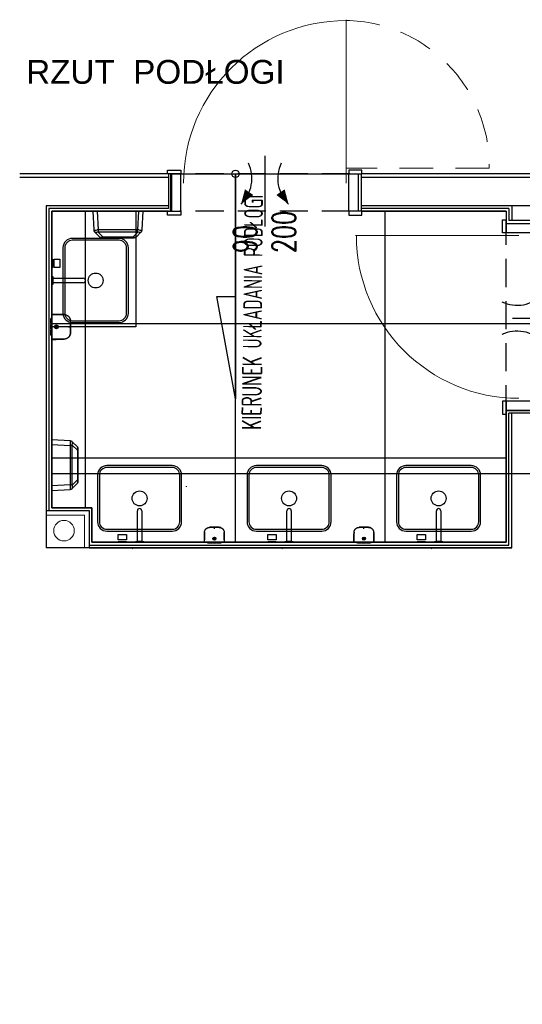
# Model space of a CAD drawing. Header units: centimetres. Extents: x -15121 to 30567, y -60641 to 0.
# Tile 247 of 256: x 11241 to 11510, y -25695 to -25169. Entities that reach past the tile are written whole.
import ezdxf
from ezdxf.enums import TextEntityAlignment as Align

# ---------------------------------------------------------------- set-up
doc = ezdxf.new("R2010")
doc.units = ezdxf.units.CM
doc.header["$LTSCALE"] = 60
doc.linetypes.add('( Dashed )', pattern=[0.75, 0.5, -0.25])
doc.linetypes.add('DP', pattern=[0.5, 0.3, -0.2])
doc.layers.add('A tabelka ogólna 25', color=7, linetype='Continuous', lineweight=20)
doc.layers.add('opisy', color=1, linetype='Continuous', lineweight=15)
for name, color, linetype in [('A-----SZ', 8, 'Continuous'), ('AIKA podłoga wc cała', 2, 'Continuous'), ('AIKA sanitariaty', 7, 'Continuous'), ('AIKA TYNK', 5, 'Continuous'), ('AIKA widokowe', 7, 'Continuous'), ('AIKA wymiarowanie gnaizdka rzut lobby', 7, 'Continuous'), ('AIKA ŚCIANA', 8, 'Continuous')]:
    doc.layers.add(name, color=color, linetype=linetype)
doc.styles.add('Annotative', font='arial.ttf')
doc.styles.add('RomanS', font='romans.shx')

# ---------------------------------------------------------------- blocks, each defined once
blk = doc.blocks.new('SL umywalka 45')
at = {"layer": 'AIKA sanitariaty'}
for points in [[(-17.5, -17.5), (17.5, -17.5, 0.414214), (22.5, -12.5), (22.5, 12.5, 0.414214), (17.5, 17.5), (-17.5, 17.5, 0.414214), (-22.5, 12.5), (-22.5, -12.5, 0.414214)], [(-17.5, -16.5), (17.5, -16.5, 0.414214), (21.5, -12.5), (21.5, 12.5, 0.414214), (17.5, 16.5), (-17.5, 16.5, 0.414214), (-21.5, 12.5), (-21.5, -12.5, 0.414214)]]:
    blk.add_lwpolyline(points, format="xyb", close=True, dxfattribs=at)
blk.add_circle((0, 0), 4, dxfattribs=at)
blk = doc.blocks.new('SL dozownik góra')
at = {"layer": 'AIKA widokowe'}
for p, q in [((-9.48, -0.03), (-9.48, 0.01)), ((-9.38, -0.03), (-9.38, 0.01)), ((-9.26, 0.01), (-9.37, 0.01)), ((-9.28, 0.21), (-8.58, 0.21)), ((-8.58, 0.11), (-9.28, 0.11)), ((-9.15, 0.11), (-9.15, -0.03)), ((-8.88, 0.45), (-8.88, 0.51)), ((-8.88, 0.51), (-6.38, 0.51)), ((-8.88, 0.45), (-8.88, 0.24)), ((-8.88, 0.21), (-8.88, 0.24)), ((-8.83, -0.03), (-8.83, 0.11)), ((-8.58, 0.21), (-8.48, 0.21)), ((-8.48, 0.11), (-8.58, 0.11)), ((-8.48, 0.21), (-8.38, 0.21)), ((-8.48, 0.11), (-8.48, 0.21)), ((-8.38, 0.11), (-8.48, 0.11)), ((-8.38, 0.21), (-6.58, 0.21)), ((-8.38, 0.11), (-6.58, 0.11)), ((-6.63, 0.11), (-6.63, -0.04)), ((-6.63, 0.11), (-6.63, 0.11)), ((-6.58, 0.21), (-6.48, 0.21)), ((-6.48, 0.11), (-6.58, 0.11)), ((-6.48, 0.21), (-6.38, 0.21)), ((-6.48, 0.21), (-6.48, 0.11)), ((-6.38, 0.11), (-6.48, 0.11)), ((-6.38, 0.51), (-6.38, 0.45)), ((-6.38, 0.45), (-6.38, 0.24)), ((-6.38, 0.24), (-6.38, 0.21)), ((-6.38, 0.21), (-5.75, 0.21)), ((-5.75, 0.11), (-6.38, 0.11)), ((-6.13, 0.11), (-6.13, 0.1)), ((-6.13, 0.11), (-6.13, 0.11)), ((-6.13, 0.1), (-5.72, 0.1)), ((-5.88, 0.45), (-5.88, 0.51)), ((-5.88, 0.51), (-3.38, 0.51)), ((-5.88, 0.45), (-5.88, 0.24)), ((-5.88, 0.21), (-5.88, 0.24)), ((-3.63, 0.21), (-5.75, 0.21)), ((-5.68, 0.08), (-5.57, -0.03)), ((-5.43, -0.03), (-5.61, 0.15)), ((-4.71, 0.11), (-5.57, 0.11)), ((-5.56, 0.1), (-4.93, 0.1)), ((-4.93, 0.1), (-4.93, 0.11)), ((-4.93, 0.11), (-4.93, 0.11)), ((-4.66, 0.16), (-4.85, -0.03)), ((-3.63, 0.11), (-4.31, 0.11)), ((-3.13, 0.1), (-4.3, 0.1)), ((-3.63, 0.21), (-3.43, 0.21)), ((-3.43, 0.11), (-3.63, 0.11)), ((-3.43, 0.21), (-3.23, 0.21)), ((-3.43, 0.11), (-3.43, 0.21)), ((-3.23, 0.11), (-3.43, 0.11)), ((-3.38, 0.51), (-3.38, 0.45)), ((-3.38, 0.45), (-3.38, 0.24)), ((-3.38, 0.24), (-3.38, 0.21)), ((-3.23, 0.21), (-2.88, 0.21)), ((-2.88, 0.11), (-3.23, 0.11)), ((-3.13, 0.11), (-3.13, 0.1)), ((-3.13, 0.11), (-3.13, 0.11)), ((-2.88, 0.45), (-2.88, 0.51)), ((-2.88, 0.51), (-0.38, 0.51)), ((-2.88, 0.45), (-2.88, 0.24)), ((-2.88, 0.21), (-2.88, 0.24)), ((-2.88, 0.21), (-2.78, 0.21)), ((-2.88, 0.11), (-2.78, 0.11)), ((-2.78, 0.21), (-2.68, 0.21)), ((-2.78, 0.21), (-2.78, 0.11)), ((-2.78, 0.11), (-2.68, 0.11)), ((-0.88, 0.21), (-2.68, 0.21)), ((-0.88, 0.11), (-2.68, 0.11)), ((-2.63, 0.11), (-2.63, -0.04)), ((-2.63, 0.11), (-2.63, 0.11)), ((-0.88, 0.21), (-0.78, 0.21)), ((-0.88, 0.11), (-0.78, 0.11)), ((-0.78, 0.21), (-0.68, 0.21)), ((-0.78, 0.11), (-0.78, 0.21)), ((-0.78, 0.11), (-0.68, 0.11)), ((-0.68, 0.21), (0.02, 0.21)), ((0.02, 0.11), (-0.68, 0.11)), ((-0.43, 0.11), (-0.43, -0.03)), ((-0.38, 0.51), (-0.38, 0.45)), ((-0.38, 0.45), (-0.38, 0.24)), ((-0.38, 0.24), (-0.38, 0.21)), ((-0.11, 0.11), (-0.11, -0.03)), ((0.11, 0.01), (0, 0.01)), ((0.12, 0.01), (0.12, -0.03)), ((0.22, 0.01), (0.22, -0.03)), ((-11.26, -4.31), (-11.26, -4.31)), ((-11.24, -5.15), (-11.24, -5.15)), ((-4.75, -2.24), (-4.75, -2.09)), ((-4.5, -2.09), (-4.75, -2.09)), ((-4.75, -2.26), (-4.75, -2.24)), ((-4.75, -2.73), (-4.75, -2.71)), ((-4.75, -2.89), (-4.75, -2.73)), ((-4.5, -2.89), (-4.75, -2.89)), ((-4.5, -2.24), (-4.5, -2.09)), ((-4.5, -2.24), (-4.5, -2.26)), ((-4.5, -2.71), (-4.5, -2.73)), ((-4.5, -2.89), (-4.5, -2.73)), ((1.98, -5.15), (1.98, -5.15)), ((2, -4.31), (2, -4.31)), ((-11.21, -6.37), (-11.21, -6.52)), ((-11.21, -6.38), (-11.21, -6.5))]:
    blk.add_line(p, q, dxfattribs=at)
for radius in [1, 0.9, 0.625, 0.575]:
    blk.add_circle((-4.63, -2.49), radius, dxfattribs=at)
for centre, radius, start, end in [((-9.28, 0.01), 0.2, 90, 180), ((-9.28, 0.01), 0.1, 90, 180), ((-9.37, 0), 0.009, 90, 180), ((-9.26, 0), 0.009, 0, 90), ((-5.75, 0.01), 0.2, 45, 90), ((-5.75, 0.01), 0.1, 45, 90), ((-4.59, 0.09), 0.1, 85.8328, 135), ((-4.63, -0.46), 0.65, 42.186, 85.8328), ((0, 0), 0.009, 90, 180), ((0.02, 0.01), 0.2, 0, 90), ((0.02, 0.01), 0.1, 0, 90), ((0.11, 0), 0.009, 0, 90), ((-11.24, -4.31), 0.02, 182.1155, 232.6601), ((-11.22, -5.15), 0.02, 141.303, 181.3577), ((-4.63, -2.49), 0.275, 117.0357, 242.9643), ((-4.63, -2.49), 0.256, 60.7941, 119.2059), ((-4.63, -2.49), 0.256, 240.7941, 299.2059), ((-4.63, -2.49), 0.275, 297.0357, 62.9643), ((1.96, -5.15), 0.02, 358.8409, 39.0533), ((1.98, -4.31), 0.02, 307.0927, 359.643), ((-7.68, -6.49), 3.52, 180.5, 180.9111), ((-1.57, -6.49), 3.52, 356.2472, 359.5), ((-1.57, -6.49), 3.52, 356.0961, 359.4538)]:
    blk.add_arc(centre, radius, start, end, dxfattribs=at)
for points, degree in [([(-11.35, -0.03), (-11.35, -0.03), (-11.27, -0.03)], 2), ([(-10.88, -0.04), (-11.01, -0.03), (-11.13, -0.03), (-11.26, -0.03)], 3), ([(-10.29, -0.03), (-7.46, -0.03), (-4.63, -0.03)], 2), ([(-4.63, -0.03), (-1.8, -0.03), (1.03, -0.03)], 2), ([(2, -0.03), (1.87, -0.03), (1.75, -0.03), (1.63, -0.04)], 3), ([(2.02, -0.03), (2.09, -0.03), (2.09, -0.03)], 2), ([(-0.02, -9.7), (0, -9.69), (0.01, -9.69), (0.03, -9.68)], 3)]:
    blk.add_open_spline(points, degree=degree, dxfattribs=at)
for points, knots in [([(-11.35, -0.03), (-11.35, -0.27), (-11.33, -0.75), (-11.32, -1.44), (-11.31, -2.07), (-11.29, -2.65), (-11.28, -3.16), (-11.27, -3.62), (-11.26, -4), (-11.26, -4.22), (-11.26, -4.31)], [0, 0, 0, 0, 0.174298, 0.335211, 0.482738, 0.616879, 0.737634, 0.845004, 0.938988, 1, 1, 1, 1]), ([(-11.27, -0.03), (-11.27, -0.03), (-11.27, -0.03), (-11.26, -0.03), (-11.26, -0.03), (-11.25, -0.03), (-11.24, -0.03), (-11.22, -0.03), (-11.22, -0.03), (-11.21, -0.03), (-11.2, -0.03), (-11.18, -0.03), (-11.17, -0.03), (-11.14, -0.03), (-11.12, -0.03), (-11.09, -0.03), (-11.07, -0.03), (-11.04, -0.03), (-11.04, -0.03), (-11.03, -0.03), (-11.01, -0.03), (-10.99, -0.03), (-10.96, -0.03), (-10.91, -0.03), (-10.86, -0.03), (-10.82, -0.03), (-10.81, -0.03), (-10.79, -0.03), (-10.78, -0.03), (-10.77, -0.03), (-10.76, -0.03), (-10.73, -0.03), (-10.7, -0.03), (-10.64, -0.03), (-10.61, -0.03), (-10.55, -0.03), (-10.52, -0.03), (-10.48, -0.03), (-10.47, -0.03), (-10.45, -0.03), (-10.43, -0.03), (-10.4, -0.03), (-10.36, -0.03), (-10.32, -0.03), (-10.29, -0.03)], [0, 0, 0, 0, 0.0625, 0.0625, 0.125, 0.125, 0.1875, 0.1875, 0.21875, 0.21875, 0.25, 0.25, 0.3125, 0.3125, 0.375, 0.375, 0.4375, 0.4375, 0.453125, 0.453125, 0.46875, 0.5, 0.5, 0.5625, 0.625, 0.625, 0.65625, 0.65625, 0.671875, 0.671875, 0.6875, 0.6875, 0.75, 0.75, 0.8125, 0.8125, 0.875, 0.875, 0.890625, 0.890625, 0.90625, 0.9375, 0.9375, 1, 1, 1, 1]), ([(-4.63, -10.06), (-5.26, -10.06), (-5.9, -10.06), (-6.69, -10.06), (-6.93, -10.06), (-7.21, -10.06), (-7.33, -10.06), (-7.41, -10.06), (-7.45, -10.06), (-7.53, -10.06), (-7.59, -10.06), (-7.65, -10.06), (-7.68, -10.06), (-7.7, -10.06), (-7.76, -10.06), (-7.8, -10.05), (-7.86, -10.05), (-7.88, -10.05), (-7.92, -10.05), (-7.94, -10.05), (-8.04, -10.04), (-8.12, -10.03), (-8.28, -10.01), (-8.35, -10), (-8.47, -9.97), (-8.51, -9.96), (-8.57, -9.95), (-8.58, -9.94), (-8.62, -9.93), (-8.64, -9.93), (-8.74, -9.9), (-8.81, -9.88), (-8.96, -9.82), (-9.03, -9.79), (-9.18, -9.73), (-9.25, -9.7), (-9.39, -9.63), (-9.46, -9.59), (-9.56, -9.53), (-9.59, -9.5), (-9.64, -9.47), (-9.66, -9.46), (-9.69, -9.44), (-9.71, -9.43), (-9.79, -9.37), (-9.85, -9.32), (-9.97, -9.22), (-10.03, -9.17), (-10.15, -9.07), (-10.2, -9.01), (-10.31, -8.9), (-10.36, -8.84), (-10.44, -8.74), (-10.46, -8.71), (-10.49, -8.67), (-10.5, -8.67), (-10.51, -8.65), (-10.53, -8.63), (-10.54, -8.6), (-10.6, -8.52), (-10.64, -8.46), (-10.73, -8.32), (-10.8, -8.19), (-10.87, -8.04), (-10.94, -7.9), (-10.97, -7.83), (-11.01, -7.72), (-11.02, -7.68), (-11.03, -7.63), (-11.04, -7.62), (-11.04, -7.6), (-11.05, -7.58), (-11.06, -7.55), (-11.09, -7.45), (-11.11, -7.38), (-11.14, -7.22), (-11.15, -7.15), (-11.18, -6.99), (-11.19, -6.91), (-11.2, -6.8), (-11.2, -6.76), (-11.2, -6.7), (-11.2, -6.68), (-11.2, -6.64), (-11.2, -6.62), (-11.2, -6.58), (-11.2, -6.56), (-11.21, -6.52), (-11.21, -6.49), (-11.21, -6.45), (-11.21, -6.41), (-11.21, -6.39), (-11.21, -6.33), (-11.21, -6.29), (-11.21, -6.21), (-11.21, -6.17), (-11.21, -5.98), (-11.21, -5.82), (-11.22, -5.04), (-11.23, -4.41), (-11.24, -3.16), (-11.25, -2.53), (-11.26, -1.28), (-11.27, -0.65), (-11.27, -0.03)], [0, 0, 0, 0, 0.125, 0.125, 0.15625, 0.171875, 0.179687, 0.179687, 0.1875, 0.1875, 0.195312, 0.199219, 0.199219, 0.203125, 0.203125, 0.210937, 0.210937, 0.214844, 0.214844, 0.21875, 0.21875, 0.234375, 0.234375, 0.25, 0.25, 0.257812, 0.257812, 0.261719, 0.261719, 0.265625, 0.265625, 0.28125, 0.28125, 0.296875, 0.296875, 0.3125, 0.3125, 0.328125, 0.328125, 0.335937, 0.335937, 0.339844, 0.339844, 0.34375, 0.34375, 0.359375, 0.359375, 0.375, 0.375, 0.390625, 0.390625, 0.40625, 0.40625, 0.414062, 0.414062, 0.416016, 0.416016, 0.417969, 0.421875, 0.421875, 0.4375, 0.4375, 0.453125, 0.46875, 0.46875, 0.484375, 0.484375, 0.492187, 0.492187, 0.494141, 0.494141, 0.496094, 0.5, 0.5, 0.515625, 0.515625, 0.53125, 0.53125, 0.546875, 0.546875, 0.554687, 0.554687, 0.558594, 0.558594, 0.5625, 0.5625, 0.566406, 0.566406, 0.570312, 0.574219, 0.574219, 0.578125, 0.578125, 0.585937, 0.585937, 0.59375, 0.59375, 0.625, 0.625, 0.75, 0.75, 0.875, 0.875, 1, 1, 1, 1]), ([(-11.25, -4.31), (-11.25, -4.31), (-11.25, -4.31), (-11.25, -4.31), (-11.25, -4.31), (-11.25, -4.31), (-11.25, -4.31), (-11.25, -4.31), (-11.25, -4.32), (-11.25, -4.32), (-11.25, -4.33), (-11.25, -4.34), (-11.25, -4.34), (-11.25, -4.35), (-11.25, -4.35), (-11.25, -4.36), (-11.25, -4.38), (-11.25, -4.39), (-11.25, -4.41), (-11.25, -4.41), (-11.24, -4.42), (-11.24, -4.42), (-11.24, -4.43), (-11.24, -4.44), (-11.24, -4.45), (-11.24, -4.47), (-11.24, -4.49), (-11.24, -4.52), (-11.24, -4.53), (-11.24, -4.53), (-11.24, -4.54), (-11.24, -4.54), (-11.24, -4.55), (-11.24, -4.56), (-11.24, -4.58), (-11.24, -4.6), (-11.24, -4.63), (-11.24, -4.65), (-11.24, -4.66), (-11.24, -4.67), (-11.24, -4.68), (-11.24, -4.68), (-11.24, -4.7), (-11.24, -4.71), (-11.24, -4.74), (-11.24, -4.75), (-11.24, -4.78), (-11.24, -4.79), (-11.24, -4.82), (-11.24, -4.82), (-11.24, -4.84), (-11.24, -4.84), (-11.24, -4.86), (-11.24, -4.89), (-11.24, -4.91), (-11.23, -4.93), (-11.23, -4.94), (-11.23, -4.95), (-11.23, -4.95), (-11.23, -4.95), (-11.23, -4.97), (-11.23, -4.99), (-11.23, -5.01), (-11.23, -5.03), (-11.23, -5.04), (-11.23, -5.05), (-11.23, -5.06), (-11.23, -5.06), (-11.23, -5.07), (-11.23, -5.07), (-11.23, -5.08), (-11.23, -5.1), (-11.23, -5.11), (-11.23, -5.12), (-11.23, -5.12), (-11.23, -5.12), (-11.23, -5.12), (-11.23, -5.13), (-11.23, -5.13), (-11.23, -5.13), (-11.23, -5.14), (-11.23, -5.14), (-11.23, -5.15), (-11.23, -5.15), (-11.23, -5.15)], [0, 0, 0, 0, 0.03125, 0.03125, 0.039062, 0.039062, 0.046875, 0.0625, 0.0625, 0.09375, 0.125, 0.125, 0.140625, 0.140625, 0.15625, 0.15625, 0.1875, 0.21875, 0.21875, 0.234375, 0.242187, 0.242187, 0.25, 0.25, 0.28125, 0.28125, 0.3125, 0.34375, 0.34375, 0.351562, 0.351562, 0.359375, 0.359375, 0.375, 0.375, 0.40625, 0.4375, 0.4375, 0.453125, 0.460937, 0.460937, 0.46875, 0.46875, 0.5, 0.5, 0.53125, 0.53125, 0.5625, 0.5625, 0.578125, 0.578125, 0.59375, 0.59375, 0.625, 0.65625, 0.65625, 0.671875, 0.671875, 0.679687, 0.679687, 0.6875, 0.71875, 0.75, 0.75, 0.78125, 0.78125, 0.789062, 0.789062, 0.796875, 0.8125, 0.8125, 0.84375, 0.875, 0.875, 0.890625, 0.890625, 0.898437, 0.898437, 0.90625, 0.90625, 0.9375, 0.96875, 0.96875, 1, 1, 1, 1]), ([(-11.24, -5.15), (-11.24, -5.15), (-11.24, -5.15), (-11.24, -5.14), (-11.24, -5.14), (-11.24, -5.14), (-11.24, -5.14), (-11.24, -5.14), (-11.24, -5.14), (-11.24, -5.13), (-11.24, -5.12), (-11.24, -5.11), (-11.24, -5.11), (-11.24, -5.1), (-11.24, -5.1), (-11.24, -5.09), (-11.24, -5.08), (-11.24, -5.06), (-11.24, -5.05), (-11.24, -5.04), (-11.24, -5.03), (-11.24, -5.03), (-11.24, -5.03), (-11.24, -5.01), (-11.24, -5), (-11.24, -4.98), (-11.24, -4.96), (-11.24, -4.94), (-11.24, -4.92), (-11.24, -4.92), (-11.24, -4.91), (-11.24, -4.91), (-11.24, -4.9), (-11.24, -4.89), (-11.24, -4.87), (-11.24, -4.85), (-11.24, -4.82), (-11.24, -4.8), (-11.24, -4.79), (-11.24, -4.78), (-11.24, -4.77), (-11.24, -4.77), (-11.24, -4.75), (-11.24, -4.74), (-11.25, -4.71), (-11.25, -4.7), (-11.25, -4.67), (-11.25, -4.66), (-11.25, -4.64), (-11.25, -4.63), (-11.25, -4.62), (-11.25, -4.61), (-11.25, -4.59), (-11.25, -4.57), (-11.25, -4.54), (-11.25, -4.52), (-11.25, -4.52), (-11.25, -4.51), (-11.25, -4.5), (-11.25, -4.5), (-11.25, -4.48), (-11.25, -4.46), (-11.25, -4.44), (-11.25, -4.42), (-11.25, -4.41), (-11.25, -4.4), (-11.25, -4.4), (-11.25, -4.39), (-11.25, -4.39), (-11.25, -4.38), (-11.25, -4.37), (-11.25, -4.36), (-11.25, -4.34), (-11.25, -4.34), (-11.25, -4.33), (-11.25, -4.33), (-11.25, -4.33), (-11.25, -4.33), (-11.25, -4.33), (-11.25, -4.32), (-11.25, -4.31), (-11.25, -4.31), (-11.25, -4.31), (-11.25, -4.31), (-11.25, -4.31)], [0, 0, 0, 0, 0.023159, 0.023159, 0.031037, 0.031037, 0.038915, 0.05467, 0.05467, 0.086181, 0.117692, 0.117692, 0.133448, 0.133448, 0.149203, 0.149203, 0.180714, 0.212225, 0.212225, 0.227981, 0.235858, 0.235858, 0.243736, 0.243736, 0.275247, 0.275247, 0.306758, 0.338269, 0.338269, 0.346147, 0.346147, 0.354025, 0.354025, 0.36978, 0.36978, 0.401291, 0.432802, 0.432802, 0.448558, 0.456435, 0.456435, 0.464313, 0.464313, 0.495824, 0.495824, 0.527335, 0.527335, 0.558846, 0.558846, 0.574602, 0.574602, 0.590357, 0.590357, 0.621868, 0.653379, 0.653379, 0.669135, 0.669135, 0.677012, 0.677012, 0.68489, 0.716401, 0.747912, 0.747912, 0.779423, 0.779423, 0.787301, 0.787301, 0.795179, 0.810934, 0.810934, 0.842445, 0.873956, 0.873956, 0.889712, 0.889712, 0.897589, 0.897589, 0.905467, 0.905467, 0.936978, 0.968489, 0.968489, 1, 1, 1, 1]), ([(-11.24, -5.15), (-11.24, -5.15), (-11.24, -5.18), (-11.23, -5.23), (-11.23, -5.29), (-11.23, -5.35), (-11.23, -5.43), (-11.23, -5.52), (-11.23, -5.6), (-11.22, -5.68), (-11.22, -5.77), (-11.22, -5.85), (-11.22, -5.93), (-11.22, -6.01), (-11.22, -6.08), (-11.21, -6.15), (-11.21, -6.22), (-11.21, -6.28), (-11.21, -6.34), (-11.21, -6.4), (-11.21, -6.45), (-11.21, -6.5), (-11.21, -6.55), (-11.2, -6.58), (-11.2, -6.61), (-11.2, -6.62)], [0, 0, 0, 0, 0.001486, 0.007177, 0.011069, 0.015278, 0.025345, 0.038385, 0.054841, 0.074931, 0.098773, 0.130706, 0.167697, 0.209788, 0.257008, 0.309376, 0.366907, 0.429612, 0.497499, 0.570576, 0.648846, 0.732314, 0.820984, 0.914859, 1, 1, 1, 1]), ([(2.02, -0.03), (2.01, -0.65), (2, -1.28), (1.99, -2.53), (1.98, -3.16), (1.97, -4.41), (1.96, -5.04), (1.95, -5.82), (1.95, -5.98), (1.95, -6.17), (1.95, -6.21), (1.95, -6.29), (1.95, -6.33), (1.95, -6.39), (1.95, -6.41), (1.95, -6.45), (1.95, -6.49), (1.95, -6.52), (1.95, -6.56), (1.95, -6.58), (1.95, -6.62), (1.95, -6.64), (1.94, -6.68), (1.94, -6.7), (1.94, -6.76), (1.94, -6.8), (1.93, -6.91), (1.92, -6.99), (1.9, -7.15), (1.88, -7.22), (1.85, -7.38), (1.83, -7.45), (1.8, -7.55), (1.79, -7.58), (1.79, -7.6), (1.78, -7.62), (1.78, -7.63), (1.76, -7.68), (1.75, -7.72), (1.71, -7.83), (1.68, -7.9), (1.61, -8.04), (1.55, -8.19), (1.47, -8.32), (1.39, -8.46), (1.34, -8.52), (1.29, -8.6), (1.27, -8.63), (1.25, -8.65), (1.24, -8.67), (1.23, -8.67), (1.2, -8.71), (1.18, -8.74), (1.1, -8.84), (1.05, -8.9), (0.94, -9.01), (0.89, -9.07), (0.77, -9.17), (0.71, -9.22), (0.59, -9.32), (0.53, -9.37), (0.45, -9.43), (0.43, -9.44), (0.4, -9.46), (0.38, -9.47), (0.33, -9.5), (0.3, -9.53), (0.2, -9.59), (0.13, -9.63), (-0.01, -9.7), (-0.08, -9.73), (-0.22, -9.79), (-0.3, -9.82), (-0.45, -9.88), (-0.52, -9.9), (-0.62, -9.93), (-0.64, -9.93), (-0.67, -9.94), (-0.69, -9.95), (-0.75, -9.96), (-0.79, -9.97), (-0.91, -10), (-0.98, -10.01), (-1.14, -10.03), (-1.22, -10.04), (-1.32, -10.05), (-1.34, -10.05), (-1.38, -10.05), (-1.39, -10.05), (-1.45, -10.05), (-1.49, -10.06), (-1.55, -10.06), (-1.57, -10.06), (-1.61, -10.06), (-1.67, -10.06), (-1.73, -10.06), (-1.81, -10.06), (-1.85, -10.06), (-1.93, -10.06), (-2.05, -10.06), (-2.33, -10.06), (-2.57, -10.06), (-3.36, -10.06), (-3.99, -10.06), (-4.63, -10.06)], [0, 0, 0, 0, 0.125, 0.125, 0.25, 0.25, 0.375, 0.375, 0.40625, 0.40625, 0.414063, 0.414063, 0.421875, 0.421875, 0.425781, 0.425781, 0.429688, 0.433594, 0.433594, 0.4375, 0.4375, 0.441406, 0.441406, 0.445313, 0.445313, 0.453125, 0.453125, 0.46875, 0.46875, 0.484375, 0.484375, 0.5, 0.5, 0.503906, 0.505859, 0.505859, 0.507813, 0.507813, 0.515625, 0.515625, 0.53125, 0.53125, 0.546875, 0.5625, 0.5625, 0.578125, 0.578125, 0.582031, 0.583984, 0.583984, 0.585938, 0.585938, 0.59375, 0.59375, 0.609375, 0.609375, 0.625, 0.625, 0.640625, 0.640625, 0.65625, 0.65625, 0.660156, 0.660156, 0.664063, 0.664063, 0.671875, 0.671875, 0.6875, 0.6875, 0.703125, 0.703125, 0.71875, 0.71875, 0.734375, 0.734375, 0.738281, 0.738281, 0.742188, 0.742188, 0.75, 0.75, 0.765625, 0.765625, 0.78125, 0.78125, 0.785156, 0.785156, 0.789063, 0.789063, 0.796875, 0.796875, 0.800781, 0.800781, 0.804688, 0.8125, 0.8125, 0.820313, 0.820313, 0.828125, 0.84375, 0.875, 0.875, 1, 1, 1, 1]), ([(1.03, -0.03), (1.07, -0.03), (1.1, -0.03), (1.15, -0.03), (1.17, -0.03), (1.19, -0.03), (1.21, -0.03), (1.22, -0.03), (1.26, -0.03), (1.29, -0.03), (1.35, -0.03), (1.38, -0.03), (1.44, -0.03), (1.47, -0.03), (1.5, -0.03), (1.51, -0.03), (1.52, -0.03), (1.53, -0.03), (1.55, -0.03), (1.56, -0.03), (1.6, -0.03), (1.66, -0.03), (1.7, -0.03), (1.74, -0.03), (1.75, -0.03), (1.77, -0.03), (1.78, -0.03), (1.78, -0.03), (1.81, -0.03), (1.83, -0.03), (1.86, -0.03), (1.88, -0.03), (1.91, -0.03), (1.93, -0.03), (1.94, -0.03), (1.95, -0.03), (1.96, -0.03), (1.97, -0.03), (1.98, -0.03), (1.99, -0.03), (2, -0.03), (2.01, -0.03), (2.01, -0.03), (2.02, -0.03), (2.02, -0.03)], [0, 0, 0, 0, 0.0625, 0.0625, 0.09375, 0.109375, 0.109375, 0.125, 0.125, 0.1875, 0.1875, 0.25, 0.25, 0.3125, 0.3125, 0.328125, 0.328125, 0.34375, 0.34375, 0.375, 0.375, 0.4375, 0.5, 0.5, 0.53125, 0.546875, 0.546875, 0.5625, 0.5625, 0.625, 0.625, 0.6875, 0.6875, 0.75, 0.75, 0.78125, 0.78125, 0.8125, 0.8125, 0.875, 0.875, 0.9375, 0.9375, 1, 1, 1, 1]), ([(1.95, -6.62), (1.95, -6.62), (1.95, -6.61), (1.95, -6.6), (1.95, -6.58), (1.95, -6.56), (1.95, -6.55), (1.95, -6.53), (1.95, -6.5), (1.95, -6.48), (1.95, -6.46), (1.95, -6.43), (1.95, -6.4), (1.95, -6.37), (1.95, -6.34), (1.95, -6.31), (1.95, -6.28), (1.95, -6.24), (1.95, -6.21), (1.96, -6.18), (1.96, -6.16), (1.96, -6.14), (1.96, -6.13), (1.96, -6.11), (1.96, -6.08), (1.96, -6.02), (1.96, -5.94), (1.96, -5.83), (1.97, -5.66), (1.97, -5.43), (1.98, -5.24), (1.98, -5.15)], [0, 0, 0, 0, 0.083134, 0.174265, 0.26017, 0.340849, 0.416304, 0.486534, 0.551541, 0.611325, 0.665887, 0.71523, 0.759355, 0.798265, 0.831967, 0.860466, 0.881145, 0.897866, 0.910656, 0.919582, 0.922656, 0.924885, 0.92574, 0.92648, 0.928779, 0.933035, 0.939253, 0.947434, 0.957578, 0.977893, 1, 1, 1, 1]), ([(1.97, -5.15), (1.97, -5.15), (1.97, -5.15), (1.97, -5.14), (1.97, -5.14), (1.97, -5.13), (1.97, -5.13), (1.97, -5.13), (1.97, -5.12), (1.97, -5.12), (1.97, -5.12), (1.97, -5.12), (1.97, -5.11), (1.97, -5.1), (1.97, -5.08), (1.97, -5.07), (1.97, -5.07), (1.97, -5.06), (1.97, -5.06), (1.97, -5.05), (1.98, -5.04), (1.98, -5.03), (1.98, -5.01), (1.98, -4.99), (1.98, -4.97), (1.98, -4.95), (1.98, -4.95), (1.98, -4.95), (1.98, -4.94), (1.98, -4.93), (1.98, -4.91), (1.98, -4.89), (1.98, -4.86), (1.98, -4.84), (1.98, -4.84), (1.98, -4.82), (1.98, -4.82), (1.98, -4.79), (1.98, -4.78), (1.98, -4.75), (1.98, -4.74), (1.98, -4.71), (1.98, -4.7), (1.98, -4.68), (1.98, -4.68), (1.98, -4.67), (1.98, -4.66), (1.98, -4.65), (1.98, -4.63), (1.98, -4.6), (1.98, -4.58), (1.98, -4.56), (1.98, -4.55), (1.98, -4.54), (1.98, -4.54), (1.98, -4.53), (1.98, -4.53), (1.98, -4.52), (1.99, -4.49), (1.99, -4.47), (1.99, -4.45), (1.99, -4.44), (1.99, -4.43), (1.99, -4.42), (1.99, -4.42), (1.99, -4.41), (1.99, -4.41), (1.99, -4.39), (1.99, -4.38), (1.99, -4.36), (1.99, -4.35), (1.99, -4.35), (1.99, -4.34), (1.99, -4.34), (1.99, -4.33), (1.99, -4.32), (1.99, -4.32), (1.99, -4.31), (1.99, -4.31), (1.99, -4.31), (1.99, -4.31), (1.99, -4.31), (1.99, -4.31), (1.99, -4.31), (1.99, -4.31)], [0, 0, 0, 0, 0.03125, 0.03125, 0.0625, 0.09375, 0.09375, 0.101563, 0.101563, 0.109375, 0.109375, 0.125, 0.125, 0.15625, 0.1875, 0.1875, 0.203125, 0.210938, 0.210938, 0.21875, 0.21875, 0.25, 0.25, 0.28125, 0.3125, 0.320313, 0.320313, 0.328125, 0.328125, 0.34375, 0.34375, 0.375, 0.40625, 0.40625, 0.421875, 0.421875, 0.4375, 0.4375, 0.46875, 0.46875, 0.5, 0.5, 0.53125, 0.53125, 0.539063, 0.539063, 0.546875, 0.5625, 0.5625, 0.59375, 0.625, 0.625, 0.640625, 0.640625, 0.648438, 0.648438, 0.65625, 0.65625, 0.6875, 0.71875, 0.71875, 0.75, 0.75, 0.757813, 0.757813, 0.765625, 0.78125, 0.78125, 0.8125, 0.84375, 0.84375, 0.859375, 0.859375, 0.875, 0.875, 0.90625, 0.9375, 0.9375, 0.953125, 0.960938, 0.960938, 0.96875, 0.96875, 1, 1, 1, 1]), ([(2, -4.31), (2, -4.31), (2, -4.31), (2, -4.31), (2, -4.31), (2, -4.32), (2, -4.33), (2, -4.33), (2, -4.33), (2, -4.33), (2, -4.33), (2, -4.34), (2, -4.34), (2, -4.36), (1.99, -4.37), (1.99, -4.38), (1.99, -4.39), (1.99, -4.39), (1.99, -4.4), (1.99, -4.4), (1.99, -4.41), (1.99, -4.42), (1.99, -4.44), (1.99, -4.46), (1.99, -4.48), (1.99, -4.5), (1.99, -4.5), (1.99, -4.51), (1.99, -4.52), (1.99, -4.52), (1.99, -4.54), (1.99, -4.57), (1.99, -4.59), (1.99, -4.61), (1.99, -4.62), (1.99, -4.63), (1.99, -4.64), (1.99, -4.66), (1.99, -4.67), (1.99, -4.7), (1.99, -4.71), (1.99, -4.74), (1.99, -4.75), (1.99, -4.77), (1.99, -4.77), (1.99, -4.78), (1.99, -4.79), (1.99, -4.8), (1.98, -4.82), (1.98, -4.85), (1.98, -4.87), (1.98, -4.89), (1.98, -4.9), (1.98, -4.91), (1.98, -4.91), (1.98, -4.92), (1.98, -4.92), (1.98, -4.94), (1.98, -4.96), (1.98, -4.98), (1.98, -5), (1.98, -5.01), (1.98, -5.03), (1.98, -5.03), (1.98, -5.03), (1.98, -5.04), (1.98, -5.05), (1.98, -5.06), (1.98, -5.08), (1.98, -5.09), (1.98, -5.1), (1.98, -5.1), (1.98, -5.11), (1.98, -5.11), (1.98, -5.12), (1.98, -5.13), (1.98, -5.14), (1.98, -5.14), (1.98, -5.14), (1.98, -5.14), (1.98, -5.14), (1.98, -5.14), (1.98, -5.15), (1.98, -5.15), (1.98, -5.15)], [0, 0, 0, 0, 0.03178, 0.03178, 0.063561, 0.095341, 0.095341, 0.103286, 0.103286, 0.111231, 0.111231, 0.127121, 0.127121, 0.158902, 0.190682, 0.190682, 0.206572, 0.214517, 0.214517, 0.222462, 0.222462, 0.254243, 0.254243, 0.286023, 0.317803, 0.325748, 0.325748, 0.333693, 0.333693, 0.349583, 0.349583, 0.381364, 0.413144, 0.413144, 0.429034, 0.429034, 0.444924, 0.444924, 0.476705, 0.476705, 0.508485, 0.508485, 0.540265, 0.540265, 0.54821, 0.54821, 0.556156, 0.572046, 0.572046, 0.603826, 0.635606, 0.635606, 0.651496, 0.651496, 0.659442, 0.659442, 0.667387, 0.667387, 0.699167, 0.730947, 0.730947, 0.762728, 0.762728, 0.770673, 0.770673, 0.778618, 0.794508, 0.794508, 0.826288, 0.858069, 0.858069, 0.873959, 0.873959, 0.889849, 0.889849, 0.921629, 0.953409, 0.953409, 0.9693, 0.977245, 0.977245, 0.98519, 0.98519, 1, 1, 1, 1]), ([(2, -4.31), (2, -4.28), (2, -4.08), (2.01, -3.68), (2.02, -3.07), (2.04, -2.41), (2.06, -1.67), (2.07, -0.87), (2.09, -0.32), (2.09, -0.03)], [0, 0, 0, 0, 0.017073, 0.142038, 0.282546, 0.438596, 0.610188, 0.797323, 1, 1, 1, 1]), ([(-9.29, -9.68), (-9.17, -9.74), (-8.93, -9.84), (-8.56, -9.96), (-8.17, -10.03), (-7.78, -10.06), (-7.38, -10.07), (-6.33, -10.1), (-5.42, -10.12), (-4.63, -10.12)], [0, 0, 0, 0, 0.083303, 0.166609, 0.249917, 0.333224, 0.416576, 0.499923, 1, 1, 1, 1]), ([(-4.63, -9.07), (-4.63, -9.1), (-4.63, -9.14), (-4.63, -9.2), (-4.63, -9.23), (-4.63, -9.3), (-4.63, -9.33), (-4.63, -9.37), (-4.63, -9.37), (-4.63, -9.39), (-4.63, -9.4), (-4.63, -9.42), (-4.63, -9.44), (-4.63, -9.48), (-4.63, -9.54), (-4.63, -9.59), (-4.63, -9.63), (-4.63, -9.65), (-4.63, -9.67), (-4.63, -9.68), (-4.63, -9.69), (-4.63, -9.69), (-4.63, -9.7), (-4.63, -9.72), (-4.63, -9.75), (-4.63, -9.79), (-4.63, -9.82), (-4.63, -9.86), (-4.63, -9.88), (-4.63, -9.9), (-4.63, -9.91), (-4.63, -9.91), (-4.63, -9.92), (-4.63, -9.92), (-4.63, -9.93), (-4.63, -9.94), (-4.63, -9.96), (-4.63, -9.99), (-4.63, -10.01), (-4.63, -10.02), (-4.63, -10.03), (-4.63, -10.03), (-4.63, -10.04), (-4.63, -10.04), (-4.63, -10.04), (-4.63, -10.05), (-4.63, -10.06), (-4.63, -10.06), (-4.63, -10.06)], [0, 0, 0, 0, 0.0625, 0.0625, 0.125, 0.125, 0.1875, 0.1875, 0.203125, 0.203125, 0.21875, 0.21875, 0.25, 0.25, 0.3125, 0.375, 0.375, 0.40625, 0.40625, 0.421875, 0.429687, 0.429687, 0.4375, 0.4375, 0.5, 0.5, 0.5625, 0.5625, 0.625, 0.625, 0.640625, 0.648438, 0.648438, 0.65625, 0.65625, 0.6875, 0.6875, 0.75, 0.8125, 0.8125, 0.84375, 0.84375, 0.859375, 0.859375, 0.875, 0.875, 0.9375, 1, 1, 1, 1]), ([(-4.63, -10.12), (-3.84, -10.12), (-2.92, -10.1), (-1.88, -10.07), (-1.6, -10.06), (-1.45, -10.05), (-1.44, -10.05)], [0, 0, 0, 0, 0.740066, 0.863413, 0.986765, 1, 1, 1, 1])]:
    blk.add_open_spline(points, degree=3, knots=knots, dxfattribs=at)
blk = doc.blocks.new('SL suszarka do rąk góra')
at = {"layer": 'AIKA widokowe'}
for p, q in [((-11, 0), (-13.5, 0)), ((-13.5, 0), (-12.98, -9.92)), ((-10.48, -9.92), (-11, 0)), ((11, 0), (-11, 0)), ((11, 0), (10.48, -9.92)), ((13.5, 0), (11, 0)), ((12.98, -9.92), (13.5, 0)), ((10.48, -9.92), (-10.48, -9.92)), ((-10.48, -10.91), (-10.48, -9.92)), ((10.48, -10.91), (10.48, -9.92)), ((-12.54, -10.91), (-12.51, -10.94)), ((-12.51, -10.94), (-9.69, -13.76)), ((-7.92, -13.76), (-10.74, -10.94)), ((-10.48, -10.91), (10.48, -10.91)), ((-8.63, -14.2), (-7.92, -14.2)), ((7.92, -13.76), (-7.92, -13.76)), ((-7.92, -14.2), (-7.92, -13.76)), ((-7.92, -14.2), (7.92, -14.2)), ((10.74, -10.94), (7.92, -13.76)), ((7.92, -14.2), (7.92, -13.76)), ((7.92, -14.2), (8.63, -14.2)), ((9.69, -13.76), (12.51, -10.94)), ((12.51, -10.94), (12.54, -10.91))]:
    blk.add_line(p, q, dxfattribs=at)
for centre, start, end in [((-11.48, -9.85), 183, 225), ((11.48, -9.85), 315, 357), ((-8.63, -12.7), 225, 270), ((8.63, -12.7), 270, 315)]:
    blk.add_arc(centre, 1.5, start, end, dxfattribs=at)
for centre, major_axis, ratio, start_param, end_param in [((-10.43, -10.9), (-2.55, 0.98), 0.026186, 0.011642, 0.272072), ((-10.5, -9.41), (-2.48, -0.48), 0.181937, 0.23532, 1.282518), ((-10.43, -10.9), (-2.5, -0.07), 0.391695, 4.725364, 4.985794), ((10.43, -10.9), (-2.5, 0.07), 0.391695, 4.438984, 4.699414), ((10.5, -9.41), (2.48, -0.48), 0.181937, 5.000667, 6.047865), ((10.43, -10.9), (2.55, 0.98), 0.026186, 6.011113, 6.271543), ((-10.5, -9.41), (-2.07, -1.45), 0.488826, 0.0861, 1.133298), ((-10.43, -11.96), (-0.435, 0.977), 0.924938, 5.892541, 6.15297), ((-7.21, -12.7), (-2.53, -0.97), 0.29403, 0.130209, 1.177407), ((7.21, -12.7), (2.53, -0.97), 0.29403, 5.105779, 6.152976), ((10.43, -11.96), (0.435, 0.977), 0.924938, 0.130215, 0.390645), ((10.5, -9.41), (2.07, -1.45), 0.488826, 5.149887, 6.197085)]:
    blk.add_ellipse(centre, major_axis=major_axis, ratio=ratio, start_param=start_param, end_param=end_param, dxfattribs=at)

msp = doc.modelspace()

# ---------------------------------------------------------------- linework, layer by layer
at = {"layer": 'A-----SZ'}
for p, q in [((11886.0686, -25253.3866), (11423.2851, -25253.3866)), ((11301.4035, -25451.3866), (11300.8473, -25451.9428)), ((11461.4035, -25451.3866), (11460.8473, -25451.9428))]:
    msp.add_line(p, q, dxfattribs=at)
at = {"layer": 'AIKA podłoga wc cała'}
for p, q in [((11356.0852, -25448.3866), (11356.0852, -25251.3866)), ((11356.0852, -25403.3866), (11356.0852, -25251.3866)), ((11275.8852, -25429.8866), (11275.8852, -25271.3866)), ((11436.2852, -25448.3866), (11436.2852, -25271.3866)), ((11436.2852, -25403.3866), (11436.2852, -25271.3866)), ((11356.0852, -25371.5963), (11346.1337, -25316.8817)), ((11346.1337, -25316.8817), (11356.0852, -25316.8817)), ((11356.0852, -25371.5963), (11346.1337, -25316.8817)), ((11346.1337, -25316.8817), (11356.0852, -25316.8817)), ((11837.2852, -25331.542), (11257.7852, -25331.542)), ((11784.009, -25331.542), (11302.7852, -25331.542)), ((11275.8852, -25403.3866), (11275.8852, -25333.1866)), ((11837.2852, -25411.742), (11257.7852, -25411.742))]:
    msp.add_line(p, q, dxfattribs=at)
msp.add_lwpolyline([(11837.2852, -25271.3866), (11837.2852, -25695.3866), (11532.7851, -25695.3866), (11532.7851, -25687.3866), (11518.9484, -25687.3866), (11518.9484, -25377.8866), (11500.9484, -25377.8866), (11500.9484, -25448.3866), (11279.2852, -25448.3866), (11279.2852, -25429.8866), (11257.7852, -25429.8866), (11257.7852, -25271.3866), (11321.2851, -25271.3866), (11321.2851, -25251.3866), (11423.2851, -25251.3866), (11423.2851, -25271.3866), (11500.9484, -25271.3866), (11500.9484, -25277.8866), (11518.9484, -25277.8866), (11518.9484, -25271.3866)], close=True, dxfattribs=at)
msp.add_lwpolyline([(11356.0852, -25251.3866), (11356.0852, -25371.5963)], dxfattribs=at)
msp.add_lwpolyline([(11356.0852, -25251.3866), (11356.0852, -25371.5963)], dxfattribs=at)
msp.add_circle((11356.0949, -25251.3866), 2, dxfattribs=at)
msp.add_circle((11356.0949, -25251.3866), 2, dxfattribs=at)
msp.add_circle((11356.0949, -25251.3866), 2, dxfattribs=at)
msp.add_circle((11356.0949, -25251.3866), 2, dxfattribs=at)
at = {"layer": 'AIKA sanitariaty'}
for p, q in [((11257.7852, -25301.3866), (11257.7852, -25296.9866)), ((11257.7852, -25296.9866), (11258.2952, -25296.9866)), ((11257.7852, -25299.1866), (11258.2952, -25299.1866)), ((11258.2952, -25296.9866), (11258.2952, -25301.3866)), ((11259.0785, -25301.3866), (11259.0785, -25296.9866)), ((11259.0785, -25296.9866), (11262.0517, -25296.9866)), ((11262.0517, -25296.9866), (11262.0517, -25301.3866)), ((11258.2952, -25301.3866), (11257.7852, -25301.3866)), ((11262.0517, -25301.3866), (11259.0785, -25301.3866)), ((11257.7852, -25310.5866), (11257.7852, -25306.1866)), ((11257.7852, -25306.1866), (11258.2952, -25306.1866)), ((11257.7852, -25308.3866), (11258.2952, -25308.3866)), ((11258.2952, -25310.5866), (11257.7852, -25310.5866)), ((11258.2952, -25306.1866), (11258.2952, -25310.5866)), ((11258.2952, -25309.5866), (11258.2952, -25307.1866)), ((11258.2952, -25307.1866), (11274.5852, -25307.1866)), ((11274.5852, -25309.5866), (11258.2952, -25309.5866)), ((11303.5852, -25447.8766), (11303.5852, -25431.5866)), ((11305.9852, -25431.5866), (11305.9852, -25447.8766)), ((11383.5852, -25447.8766), (11383.5852, -25431.5866)), ((11385.9852, -25431.5866), (11385.9852, -25447.8766)), ((11463.5852, -25447.8766), (11463.5852, -25431.5866)), ((11465.9852, -25431.5866), (11465.9852, -25447.8766)), ((11293.3852, -25447.0933), (11293.3852, -25444.1202)), ((11293.3852, -25444.1202), (11297.7852, -25444.1202)), ((11297.7852, -25447.0933), (11293.3852, -25447.0933)), ((11297.7852, -25444.1202), (11297.7852, -25447.0933)), ((11373.3852, -25447.0933), (11373.3852, -25444.1202)), ((11373.3852, -25444.1202), (11377.7852, -25444.1202)), ((11377.7852, -25447.0933), (11373.3852, -25447.0933)), ((11377.7852, -25444.1202), (11377.7852, -25447.0933)), ((11453.3852, -25447.0933), (11453.3852, -25444.1202)), ((11453.3852, -25444.1202), (11457.7852, -25444.1202)), ((11457.7852, -25447.0933), (11453.3852, -25447.0933)), ((11457.7852, -25444.1202), (11457.7852, -25447.0933)), ((11293.3852, -25448.3866), (11293.3852, -25447.8766)), ((11293.3852, -25447.8766), (11297.7852, -25447.8766)), ((11297.7852, -25448.3866), (11293.3852, -25448.3866)), ((11295.5852, -25448.3866), (11295.5852, -25447.8766)), ((11297.7852, -25447.8766), (11297.7852, -25448.3866)), ((11302.5852, -25448.3866), (11302.5852, -25447.8766)), ((11302.5852, -25447.8766), (11306.9852, -25447.8766)), ((11306.9852, -25448.3866), (11302.5852, -25448.3866)), ((11305.9852, -25447.8766), (11303.5852, -25447.8766)), ((11304.7852, -25448.3866), (11304.7852, -25447.8766)), ((11306.9852, -25447.8766), (11306.9852, -25448.3866)), ((11373.3852, -25448.3866), (11373.3852, -25447.8766)), ((11373.3852, -25447.8766), (11377.7852, -25447.8766)), ((11377.7852, -25448.3866), (11373.3852, -25448.3866)), ((11375.5852, -25448.3866), (11375.5852, -25447.8766)), ((11377.7852, -25447.8766), (11377.7852, -25448.3866)), ((11382.5852, -25448.3866), (11382.5852, -25447.8766)), ((11382.5852, -25447.8766), (11386.9852, -25447.8766)), ((11386.9852, -25448.3866), (11382.5852, -25448.3866)), ((11385.9852, -25447.8766), (11383.5852, -25447.8766)), ((11384.7852, -25448.3866), (11384.7852, -25447.8766)), ((11386.9852, -25447.8766), (11386.9852, -25448.3866)), ((11453.3852, -25448.3866), (11453.3852, -25447.8766)), ((11453.3852, -25447.8766), (11457.7852, -25447.8766)), ((11457.7852, -25448.3866), (11453.3852, -25448.3866)), ((11455.5852, -25448.3866), (11455.5852, -25447.8766)), ((11457.7852, -25447.8766), (11457.7852, -25448.3866)), ((11462.5852, -25448.3866), (11462.5852, -25447.8766)), ((11462.5852, -25447.8766), (11466.9852, -25447.8766)), ((11466.9852, -25448.3866), (11462.5852, -25448.3866)), ((11465.9852, -25447.8766), (11463.5852, -25447.8766)), ((11464.7852, -25448.3866), (11464.7852, -25447.8766)), ((11466.9852, -25447.8766), (11466.9852, -25448.3866))]:
    msp.add_line(p, q, dxfattribs=at)
at = {"layer": 'AIKA sanitariaty', "color": 8}
msp.add_line((11381.4035, -25451.3866), (11380.8473, -25451.9428), dxfattribs=at)
msp.add_lwpolyline([(11329.7852, -25418.3866, -0.02280923), (11329.7666, -25418.7941, -0.09716323)], format="xyb", dxfattribs=at)
at = {"layer": 'AIKA sanitariaty'}
for centre, start, end in [((11274.5852, -25308.3866), 270, 90), ((11304.7852, -25431.5866), 0, 180), ((11384.7852, -25431.5866), 0, 180), ((11464.7852, -25431.5866), 0, 180)]:
    msp.add_arc(centre, 1.2, start, end, dxfattribs=at)
at = {"layer": 'AIKA TYNK'}
for p, q in [((11320.2851, -25251.3866), (11240.6221, -25251.3866)), ((11886.0686, -25251.3866), (11423.2851, -25251.3866)), ((11320.2851, -25269.8866), (11256.2852, -25269.8866)), ((11256.2852, -25269.8866), (11256.2852, -25431.3866)), ((11502.4484, -25269.8866), (11423.2851, -25269.8866)), ((11502.4484, -25269.8866), (11502.4484, -25276.3866)), ((11517.4484, -25276.3866), (11502.4484, -25276.3866)), ((11517.4484, -25379.3866), (11502.4484, -25379.3866)), ((11502.4484, -25449.8866), (11502.4484, -25379.3866)), ((11256.2852, -25431.3866), (11277.7852, -25431.3866)), ((11277.7852, -25431.3866), (11277.7852, -25449.8866)), ((11277.7852, -25449.8866), (11502.4484, -25449.8866))]:
    msp.add_line(p, q, dxfattribs=at)
at = {"layer": 'AIKA widokowe', "extrusion": (0, 0, -1)}
for p, q in [((11371.7851, -25241.6906), (11371.7851, -25279.486)), ((11504.3229, -25328.5607), (11542.1183, -25328.5607))]:
    msp.add_line(p, q, dxfattribs=at)
at = {"layer": 'AIKA widokowe', "linetype": '( Dashed )', "ltscale": 0.5}
for p, q in [((11417.2851, -25251.3866), (11326.2851, -25251.3866)), ((11417.2851, -25271.3866), (11326.2851, -25271.3866)), ((11500.9484, -25379.3866), (11500.9484, -25276.3866))]:
    msp.add_line(p, q, dxfattribs=at)
at = {"layer": 'AIKA widokowe'}
for p, q in [((11320.2851, -25271.3866), (11257.7852, -25271.3866)), ((11257.7852, -25271.3866), (11257.7852, -25429.8866)), ((11302.7852, -25271.3866), (11302.7852, -25333.1866)), ((11500.9484, -25271.3866), (11421.2851, -25271.3866)), ((11500.9484, -25271.3866), (11500.9484, -25276.3866)), ((11302.7852, -25333.1866), (11257.7852, -25333.1866)), ((11500.9484, -25448.3866), (11500.9484, -25379.3866)), ((11500.9484, -25403.3866), (11257.7852, -25403.3866)), ((11257.7852, -25429.8866), (11279.2852, -25429.8866)), ((11279.2852, -25429.8866), (11279.2852, -25448.3866)), ((11279.2852, -25448.3866), (11500.9484, -25448.3866))]:
    msp.add_line(p, q, dxfattribs=at)
for points in [[(11319.7851, -25249.3882), (11326.7851, -25249.3882), (11326.7851, -25251.3866), (11319.7851, -25251.3866)], [(11326.7851, -25251.3866), (11321.7851, -25251.3866), (11321.7851, -25271.3866), (11326.7851, -25271.3866)], [(11423.7851, -25249.3882), (11416.7851, -25249.3882), (11416.7851, -25251.3866), (11423.7851, -25251.3866)], [(11416.7851, -25251.3866), (11421.7851, -25251.3866), (11421.7851, -25271.3866), (11416.7851, -25271.3866)], [(11319.7851, -25271.3866), (11326.7851, -25271.3866), (11326.7851, -25273.3851), (11319.7851, -25273.3851)], [(11423.7851, -25271.3866), (11416.7851, -25271.3866), (11416.7851, -25273.3851), (11423.7851, -25273.3851)], [(11500.9484, -25275.8866), (11500.9484, -25282.8866), (11498.95, -25282.8866), (11498.95, -25275.8866)], [(11500.9484, -25282.8866), (11500.9484, -25277.8866), (11518.9484, -25277.8866), (11518.9484, -25282.8866)], [(11500.9484, -25379.8866), (11500.9484, -25372.8866), (11498.95, -25372.8866), (11498.95, -25379.8866)], [(11500.9484, -25372.8866), (11500.9484, -25377.8866), (11518.9484, -25377.8866), (11518.9484, -25372.8866)]]:
    msp.add_lwpolyline(points, close=True, dxfattribs=at)
for points in [[(11359.0619, -25267.5462, 0, 5.4, 0), (11363.4068, -25261.163, 5.4, 5.4, 0)], [(11384.5084, -25267.5462, 0, 5.4, 0), (11380.1635, -25261.163, 5.4, 5.4, 0)]]:
    msp.add_lwpolyline(points, format="xyseb", dxfattribs=at)
for centre, start, end in [((11345.7778, -25253.8337), 314.090838, 25.316168), ((11397.7925, -25253.8337), 154.683832, 225.909162), ((11506.77, -25302.5534), 244.683832, 315.909162), ((11506.77, -25354.5681), 44.090838, 115.316168)]:
    msp.add_arc(centre, 19.0919, start, end, dxfattribs=at)
at = {"layer": 'AIKA wymiarowanie gnaizdka rzut lobby', "color": 8}
msp.add_lwpolyline([(11320.2851, -25268.3866), (11254.7852, -25268.3866), (11254.7852, -25431.3866), (11277.7852, -25431.3866), (11277.7852, -25451.3866), (11503.9484, -25451.3866), (11503.9484, -25379.3866)], dxfattribs=at)
at = {"layer": 'AIKA ŚCIANA'}
for p, q in [((11320.2851, -25253.3866), (11240.6221, -25253.3866)), ((11320.2851, -25268.3866), (11254.7852, -25268.3866)), ((11254.7852, -25268.3866), (11254.7852, -25451.3866)), ((11886.0686, -25268.3866), (11423.2851, -25268.3866)), ((11503.9484, -25268.3866), (11503.9484, -25276.3866)), ((11503.9484, -25451.3866), (11254.7852, -25451.3866))]:
    msp.add_line(p, q, dxfattribs=at)
at = {"layer": 'opisy', "color": 0, "extrusion": (0, 0, -1)}
for p, q in [((11415.2851, -25256.3866), (11415.2851, -25168.9516)), ((11507.7852, -25284.3866), (11420.3502, -25284.3866))]:
    msp.add_line(p, q, dxfattribs=at)
at = {"layer": 'opisy', "color": 5}
for p, q in [((11320.2851, -25269.8866), (11320.2851, -25251.3866)), ((11423.2851, -25269.8866), (11423.2851, -25251.3866)), ((11503.9484, -25379.3866), (11503.9484, -25451.3866))]:
    msp.add_line(p, q, dxfattribs=at)
at = {"layer": 'opisy', "color": 1, "linetype": 'DP'}
msp.add_line((11491.9165, -25248.3866), (11415.2851, -25248.3866), dxfattribs=at)
at = {"layer": 'opisy', "color": 4}
for p, q in [((11320.2851, -25268.3866), (11320.2851, -25253.3866)), ((11423.2851, -25268.3866), (11423.2851, -25253.3866))]:
    msp.add_line(p, q, dxfattribs=at)
at = {"layer": 'opisy'}
for p, q in [((11500.9484, -25276.3866), (11500.9484, -25276.3866)), ((11254.7852, -25330.3866), (11254.7852, -25286.3866)), ((11501.7852, -25379.3866), (11501.7852, -25379.3866)), ((11254.7852, -25431.3866), (11277.7852, -25431.3866)), ((11277.7852, -25431.3866), (11277.7852, -25451.3866)), ((11326.7852, -25451.3866), (11282.7852, -25451.3866))]:
    msp.add_line(p, q, dxfattribs=at)
at = {"layer": 'opisy', "color": 8}
for p, q in [((11254.7852, -25433.8866), (11275.2852, -25433.8866)), ((11275.2852, -25433.8866), (11275.2852, -25451.3866))]:
    msp.add_line(p, q, dxfattribs=at)
at = {"layer": 'opisy'}
msp.add_circle((11264.3111, -25442.1568), 5.5, dxfattribs=at)
at = {"layer": 'opisy', "color": 1, "extrusion": (0, 0, -1)}
for centre, start, end in [((-11415.2851, -25256.3866), 0, 90), ((-11507.7852, -25284.3866), 270, 0)]:
    msp.add_arc(centre, 87, start, end, dxfattribs=at)
at = {"layer": 'opisy', "color": 1, "linetype": 'DP', "extrusion": (0, 0, -1)}
msp.add_arc((-11413.907, -25247.3903), 78.0159, 91.012158, 180.731707, dxfattribs=at)

# ---------------------------------------------------------------- block references
at = {"layer": 'AIKA widokowe', "color": 6}
msp.add_blockref('SL suszarka do rąk góra', (11293.2017, -25271.3866), dxfattribs=at)
at = {"layer": 'AIKA widokowe', "color": 8, "rotation": 270}
msp.add_blockref('SL umywalka 45', (11281.2852, -25308.3866), dxfattribs=at)
at = {"layer": 'AIKA widokowe', "color": 6}
for name, p, rotation in [('SL dozownik góra', (11257.7592, -25328.5576), 89.99999999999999), ('SL suszarka do rąk góra', (11257.7852, -25407.1013), 90)]:
    msp.add_blockref(name, p, dxfattribs=dict(at, rotation=rotation))
at = {"layer": 'AIKA widokowe', "color": 8}
for p in [(11304.7852, -25424.8866), (11384.7852, -25424.8866), (11464.7852, -25424.8866)]:
    msp.add_blockref('SL umywalka 45', p, dxfattribs=at)
at = {"layer": 'AIKA widokowe', "color": 6, "xscale": 0.8, "yscale": 0.8, "zscale": 0.8, "rotation": 180}
for p in [(11341.082, -25448.4074), (11421.082, -25448.4074)]:
    msp.add_blockref('SL dozownik góra', p, dxfattribs=at)

# ---------------------------------------------------------------- texts
at = {"layer": 'A tabelka ogólna 25', "transparency": 33554610, "style": 'Annotative'}
msp.add_text('RZUT  PODŁOGI', height=12.727273, dxfattribs=at).set_placement((11313.2323, -25190.4863), align=Align.TOP_CENTER)
at = {"layer": 'AIKA podłoga wc cała', "insert": (11360.8639, -25262.5061), "char_height": 10, "width": 237.48282, "attachment_point": 3, "rotation": 89.45268, "style": 'RomanS'}
msp.add_mtext('{\\W0.6;KIERUNEK UKŁADANIA PODŁOGI}', dxfattribs=at)
msp.add_mtext('{\\W0.6;KIERUNEK UKŁADANIA PODŁOGI}', dxfattribs=at)
at = {"layer": 'AIKA widokowe', "style": 'RomanS', "width": 0.7}
for s, p in [('200', (11388.2974, -25293.6761)), ('90', (11367.464, -25293.6761))]:
    msp.add_text(s, height=12.5, rotation=90, dxfattribs=at).set_placement(p)

doc.saveas('drawing.dxf')
